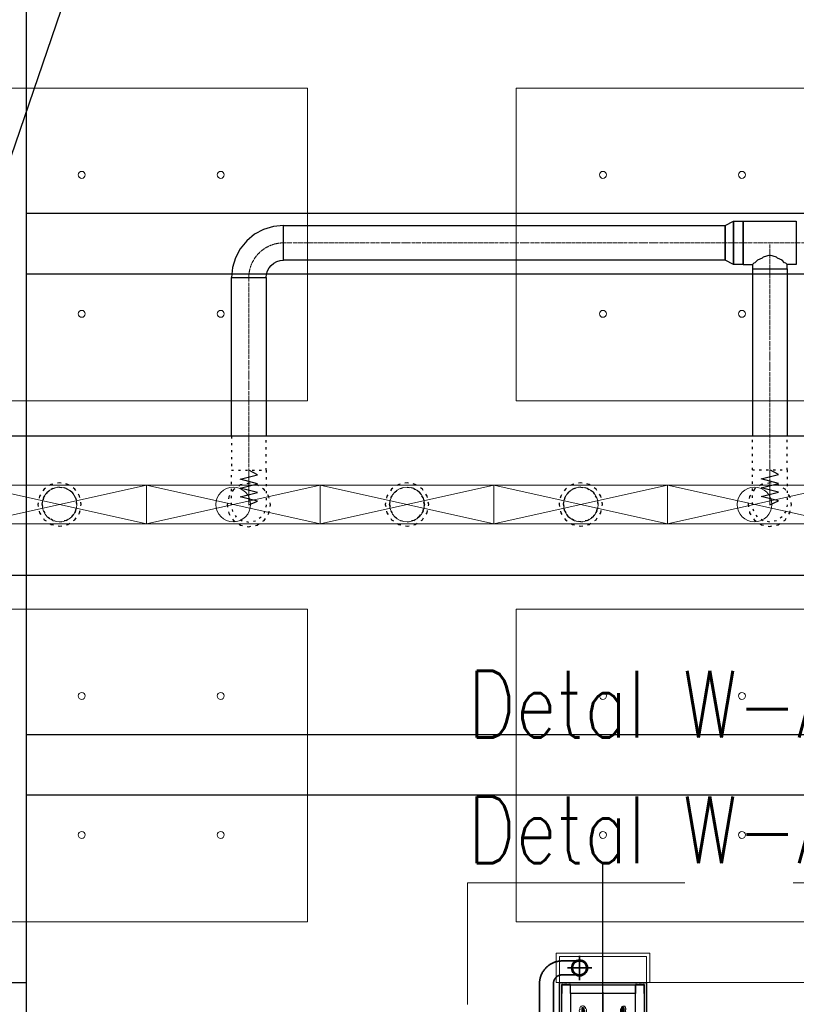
# Model space of a CAD drawing. Header units: centimetres. Extents: x -228435 to 46820, y -89367 to 152985.
# Tile 224 of 256: x -21797 to -17327, y 53125 to 58793. Entities that reach past the tile are written whole.
import ezdxf

# ---------------------------------------------------------------- set-up
doc = ezdxf.new("R2010")
doc.units = ezdxf.units.CM
doc.header["$LTSCALE"] = 50
doc.header["$PDMODE"] = 35
doc.header["$PDSIZE"] = 0.1
for name, pattern in [('Balustrady$0$DASHED', [0.75, 0.5, -0.25]), ('CADVENT_CENTERLINE', [9.9, 7.4, -1, 0.5, -1]), ('CADVENT_HIDDEN', [0.8, 0.25, -0.55]), ('DASHDOT2', [12.7, 6.35, -3.175, 0, -3.175]), ('DIVIDE', [31.75, 12.7, -6.35, 0, -6.35, 0, -6.35]), ('HIDDEN', [9.525, 6.35, -3.175]), ('Kondygnacja  -0_5$0$HIDDEN', [9.525, 6.35, -3.175]), ('Kondygnacja  -0_5$0$HIDDEN2', [4.7625, 3.175, -1.5875]), ('Obudowy i okł. słupów$0$HIDDEN', [9.525, 6.35, -3.175]), ('Przekrój B-B$0$DASHDOT2', [12.7, 6.35, -3.175, 0, -3.175])]:
    doc.linetypes.add(name, pattern=pattern)
doc.layers.get('0').update_dxf_attribs({"color": 8})
doc.layers.get('DEFPOINTS').update_dxf_attribs({"color": 8})
for name, color, linetype in [('01-103-Went PP_poziom-0_5$0$L_Nawiew', 250, 'Continuous'), ('ARCH_INFO_OSIE', 8, 'Continuous'), ('ARCH_INFO_OSIE_IST', 8, 'Przekrój B-B$0$DASHDOT2'), ('bgde-nawiewEXP', 250, 'Continuous'), ('bgde-nawiewHIDDEN', 250, 'Continuous'), ('D1$0$ARCH_INFO_OPISY', 8, 'Continuous'), ('IS_zmiany 2024', 3, 'Continuous'), ('Kondygnacja  -0_5$0$ARCH_KONSTR_POWYŻEJ RZUTU', 8, 'Kondygnacja  -0_5$0$HIDDEN'), ('Kondygnacja  -0_5$0$ARCH_KONSTR_POWYŻEJ RZUTU_IST', 8, 'Kondygnacja  -0_5$0$HIDDEN2'), ('Kondygnacja -1$0$ARCH_STAL_IST', 8, 'Continuous'), ('Obudowy i okł. słupów$0$ARCH_GK', 8, 'Continuous'), ('Obudowy i okł. słupów$0$ARCH_PROFILE', 8, 'Continuous')]:
    doc.layers.add(name, color=color, linetype=linetype)
for name, color, linetype, lineweight in [('bgde-nawiewCEN', 7, 'Continuous', 13), ('bgde_nawiewnik', 11, 'Continuous', 5), ('INSTALACJE', 8, 'Continuous', 35), ('Kondygnacja  -0_5$0$ARCH_INFO_WYMIARY', 8, 'Continuous', 9), ('Obudowy i okł. słupów$0$ARCH_hatch', 8, 'Continuous', 13), ('Obudowy i okł. słupów$0$ARCH_WIDOK', 8, 'Continuous', 13), ('SU Lampy kwadratowe  -05$0$ARCH_SUFITY_PODWIESZANE', 8, 'Continuous', 9)]:
    doc.layers.add(name, color=color, linetype=linetype, lineweight=lineweight)
doc.styles.add('Kondygnacja  -0_5$0$Romans', font='Romans.shx', dxfattribs={"width": 0.7})
doc.styles.add('ROMANS-50-CM', font='romans.shx', dxfattribs={"width": 0.8, "height": 10})
doc.dimstyles.new('Kondygnacja  -0_5$0$Wymiary 1-100', dxfattribs={"dimtxt": 12, "dimasz": 10, "dimexe": 5, "dimexo": 0, "dimgap": 4, "dimtad": 1, "dimrnd": 0.5, "dimzin": 12, "dimdsep": 46, "dimtxsty": 'Kondygnacja  -0_5$0$Romans', "dimblk": 'Kondygnacja  -0_5$0$_Oblique', "dimcen": 10, "dimdle": 10, "dimclrt": 55, "dimazin": 0, "dimtfac": 1, "dimtmove": 1, "dimatfit": 3, "dimfxl": 8, "dimfxlon": 1, "dimtolj": 1, "dimtzin": 0, "dimarcsym": 0})
pattern_1 = [(315, (-9168.25782, 10650.3877), (0.224506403, 0.224506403), [])]

# ---------------------------------------------------------------- blocks, each defined once
blk = doc.blocks.new('SU Lampy kwadratowe  -05$0$moduł sufitu')
at = {"layer": 'SU Lampy kwadratowe  -05$0$ARCH_SUFITY_PODWIESZANE'}
for points in [[(60, -60), (240, -60), (240, -240), (60, -240)], [(360, -60), (540, -60), (540, -240), (360, -240)], [(60, -360), (240, -360), (240, -540), (60, -540)], [(360, -360), (540, -360), (540, -540), (360, -540)]]:
    blk.add_lwpolyline(points, close=True, dxfattribs=at)
for centre in [(110, -110), (190, -110), (410, -110), (490, -110), (110, -190), (190, -190), (410, -190), (490, -190), (110, -410), (190, -410), (410, -410), (490, -410), (110, -490), (190, -490), (410, -490), (490, -490)]:
    blk.add_circle(centre, 2, dxfattribs=at)
blk = doc.blocks.new('SU Lampy kwadratowe  -05')
at = {"layer": 'SU Lampy kwadratowe  -05$0$ARCH_SUFITY_PODWIESZANE'}
blk.add_blockref('SU Lampy kwadratowe  -05$0$moduł sufitu', (9860, 10400), dxfattribs=at)
blk = doc.blocks.new('Kondygnacja  -0_5$0$konstrukcja istniejąca -0.5')
at = {"layer": 'Kondygnacja  -0_5$0$ARCH_KONSTR_POWYŻEJ RZUTU_IST', "ltscale": 10}
for points in [[(9938, 10975), (9938, 9825)], [(9938, 10267.89), (10982, 10267.89)], [(10982, 10232.89), (9938, 10232.89)], [(9938, 9967.89), (10982, 9967.89)], [(10982, 9932.89), (9938, 9932.89)], [(9938, 9775), (9782, 9775), (9782, 9825), (9938, 9825), (9938, 9775)]]:
    blk.add_lwpolyline(points, dxfattribs=at)
blk = doc.blocks.new('pB słup')
at = {"layer": 'Kondygnacja -1$0$ARCH_STAL_IST'}
h = blk.add_hatch(dxfattribs=at)
h.set_pattern_fill('ANSI31', color=256, scale=0.1, angle=270, style=0)
h.set_pattern_definition(pattern_1)
edge = h.paths.add_edge_path()
edge.add_arc((24.9, 9.62), 0.87, 360, 442.0272)
edge.add_line((25.02, 10.48), (21.35, 11))
edge.add_arc((21.42, 11.51), 0.52, 180, 262.0272, ccw=False)
edge.add_line((20.9, 11.51), (20.9, 12))
edge.add_line((20.9, 12), (31.5, 12))
edge.add_line((31.5, 12), (31.5, 11.51))
edge.add_arc((30.98, 11.51), 0.52, -82.0272, 0, ccw=False)
edge.add_line((31.05, 11), (27.38, 10.48))
edge.add_arc((27.51, 9.62), 0.87, 97.9728, 180)
edge.add_line((26.64, 9.62), (26.64, -9.62))
edge.add_arc((27.51, -9.62), 0.87, 180, 262.0272)
edge.add_line((27.38, -10.48), (31.05, -11))
edge.add_arc((30.98, -11.51), 0.52, 0, 82.0272, ccw=False)
edge.add_line((31.5, -11.51), (31.5, -12))
edge.add_line((31.5, -12), (20.9, -12))
edge.add_line((20.9, -12), (20.9, -11.51))
edge.add_arc((21.42, -11.51), 0.52, 97.9728, 180, ccw=False)
edge.add_line((21.35, -11), (25.02, -10.48))
edge.add_arc((24.9, -9.62), 0.87, 277.9728, 360)
edge.add_line((25.76, -9.62), (25.76, 9.62))
h = blk.add_hatch(dxfattribs=at)
h.set_pattern_fill('ANSI31', color=256, scale=0.1, angle=270, style=0)
h.set_pattern_definition(pattern_1)
edge = h.paths.add_edge_path()
edge.add_arc((38.11, 9.62), 0.87, 97.9728, 180, ccw=False)
edge.add_line((37.98, 10.48), (41.65, 11))
edge.add_arc((41.58, 11.51), 0.52, 277.9728, 360)
edge.add_line((42.1, 11.51), (42.1, 12))
edge.add_line((42.1, 12), (31.5, 12))
edge.add_line((31.5, 12), (31.5, 11.51))
edge.add_arc((32.02, 11.51), 0.52, 180, 262.0272)
edge.add_line((31.95, 11), (35.62, 10.48))
edge.add_arc((35.5, 9.62), 0.87, 0, 82.0272, ccw=False)
edge.add_line((36.37, 9.62), (36.37, -9.62))
edge.add_arc((35.5, -9.62), 0.87, 277.9728, 360, ccw=False)
edge.add_line((35.62, -10.48), (31.95, -11))
edge.add_arc((32.02, -11.51), 0.52, 97.9728, 180)
edge.add_line((31.5, -11.51), (31.5, -12))
edge.add_line((31.5, -12), (42.1, -12))
edge.add_line((42.1, -12), (42.1, -11.51))
edge.add_arc((41.58, -11.51), 0.52, 360, 442.0272)
edge.add_line((41.65, -11), (37.98, -10.48))
edge.add_arc((38.11, -9.62), 0.87, 180, 262.0272, ccw=False)
edge.add_line((37.24, -9.62), (37.24, 9.62))
at = {"layer": 'Obudowy i okł. słupów$0$ARCH_hatch'}
h = blk.add_hatch(dxfattribs=at)
h.set_pattern_fill('AR-SAND', color=256, scale=0.01, style=0)
h.paths.add_polyline_path([(6.5, 25), (6.5, -25), (56.5, -25), (56.5, 25)])
h.paths.add_polyline_path([(55.25, 23.75), (55.25, -23.75), (7.75, -23.75), (7.75, 23.75)], flags=16)
at = {"layer": 'ARCH_INFO_OSIE', "linetype": 'DIVIDE', "ltscale": 0.1}
for points in [[(31.5, -14), (31.5, 14)], [(51.07, 0), (11.93, 0)], [(23.05, 0), (32.78, 0)]]:
    blk.add_lwpolyline(points, dxfattribs=at)
at = {"layer": 'Kondygnacja -1$0$ARCH_STAL_IST'}
for points in [[(25.76, 9.62, 0.37402), (25.02, 10.48), (21.35, 11, -0.37402), (20.9, 11.51), (20.9, 12), (31.5, 12), (31.5, 11.51, -0.37402), (31.05, 11), (27.38, 10.48, 0.37402), (26.64, 9.62), (26.64, -9.62, 0.37402), (27.38, -10.48), (31.05, -11, -0.37402), (31.5, -11.51), (31.5, -12), (20.9, -12), (20.9, -11.51, -0.37402), (21.35, -11), (25.02, -10.48, 0.37402), (25.76, -9.62)], [(37.24, 9.62, -0.37402), (37.98, 10.48), (41.65, 11, 0.37402), (42.1, 11.51), (42.1, 12), (31.5, 12), (31.5, 11.51, 0.37402), (31.95, 11), (35.62, 10.48, -0.37402), (36.37, 9.62), (36.37, -9.62, -0.37402), (35.62, -10.48), (31.95, -11, 0.37402), (31.5, -11.51), (31.5, -12), (42.1, -12), (42.1, -11.51, 0.37402), (41.65, -11), (37.98, -10.48, -0.37402), (37.24, -9.62)]]:
    blk.add_lwpolyline(points, format="xyb", close=True, dxfattribs=at)
at = {"layer": 'Obudowy i okł. słupów$0$ARCH_GK'}
for points in [[(6.5, -25), (56.5, -25), (56.5, 25), (6.5, 25)], [(7.75, -23.75), (55.25, -23.75), (55.25, 23.75), (7.75, 23.75)]]:
    blk.add_lwpolyline(points, close=True, dxfattribs=at)
at = {"layer": 'Obudowy i okł. słupów$0$ARCH_PROFILE'}
for points in [[(7.76, 22.16), (7.85, 22.25), (7.85, 22.75), (7.75, 22.85), (7.75, 23.75), (12.82, 23.75, -1), (12.82, 23.7), (7.8, 23.7), (7.8, 22.87), (7.9, 22.77), (7.9, 22.23), (7.8, 22.13), (7.8, 20.92), (7.9, 20.82), (7.9, 19.73), (7.8, 19.63), (7.8, 18.8), (12.82, 18.8, -1), (12.82, 18.75), (7.75, 18.75), (7.75, 19.65), (7.85, 19.75), (7.85, 20.8), (7.76, 20.89)], [(55.33, 22.16), (55.25, 22.25), (55.25, 22.75), (55.35, 22.85), (55.35, 23.75), (50.28, 23.75, 1), (50.28, 23.7), (55.3, 23.7), (55.3, 22.87), (55.2, 22.77), (55.2, 22.23), (55.3, 22.13), (55.3, 20.92), (55.2, 20.82), (55.2, 19.73), (55.3, 19.63), (55.3, 18.8), (50.28, 18.8, 1), (50.28, 18.75), (55.35, 18.75), (55.35, 19.65), (55.25, 19.75), (55.25, 20.8), (55.33, 20.89)], [(7.76, -22.16), (7.85, -22.25), (7.85, -22.75), (7.75, -22.85), (7.75, -23.75), (12.82, -23.75, 1), (12.82, -23.7), (7.8, -23.7), (7.8, -22.87), (7.9, -22.77), (7.9, -22.23), (7.8, -22.13), (7.8, -20.92), (7.9, -20.82), (7.9, -19.73), (7.8, -19.63), (7.8, -18.8), (12.82, -18.8, 1), (12.82, -18.75), (7.75, -18.75), (7.75, -19.65), (7.85, -19.75), (7.85, -20.8), (7.76, -20.89)], [(55.33, -22.16), (55.25, -22.25), (55.25, -22.75), (55.35, -22.85), (55.35, -23.75), (50.28, -23.75, -1), (50.28, -23.7), (55.3, -23.7), (55.3, -22.87), (55.2, -22.77), (55.2, -22.23), (55.3, -22.13), (55.3, -20.92), (55.2, -20.82), (55.2, -19.73), (55.3, -19.63), (55.3, -18.8), (50.28, -18.8, -1), (50.28, -18.75), (55.35, -18.75), (55.35, -19.65), (55.25, -19.75), (55.25, -20.8), (55.33, -20.89)]]:
    blk.add_lwpolyline(points, format="xyb", close=True, dxfattribs=at)
blk.add_lwpolyline([(50.25, -8.37), (50.25, -18.75), (12.85, -18.75), (12.85, 18.75), (50.25, 18.75), (50.25, -8.37)], dxfattribs=at)
at = {"layer": 'Obudowy i okł. słupów$0$ARCH_WIDOK'}
for points in [[(-10.5, -27), (6.5, -27), (6.5, 27), (-10.5, 27)], [(73.5, -27), (56.5, -27), (56.5, 27), (73.5, 27)]]:
    blk.add_lwpolyline(points, close=True, dxfattribs=at)
at = {"layer": 'Obudowy i okł. słupów$0$ARCH_WIDOK', "linetype": 'Obudowy i okł. słupów$0$HIDDEN'}
blk.add_lwpolyline([(71.5, -25), (71.5, 25), (-8.5, 25), (-8.5, -25)], close=True, dxfattribs=at)
at = {"layer": 'Obudowy i okł. słupów$0$ARCH_WIDOK'}
blk.add_lwpolyline([(37.73, -9.38, 0.520567), (37.73, -8.91, 0.520567), (37.73, -8.16, 0.520567), (37.73, -6.92, 0.520567), (37.73, -4.95, 0.520567), (37.73, -2.82, 0.520567), (37.73, -2.47, 0.520567), (37.73, -1.32, 0.520567), (37.73, -0.04, 0.520567), (37.73, 0.83, 0.520567), (37.73, 1.89, 0.520567), (37.73, 3.64, 0.520567), (37.73, 5.02, 0.520567), (37.73, 5.54, 0.520567), (37.73, 7.1, 0.520567), (37.73, 8.22, 0.520567), (37.73, 8.52, 0.520567), (37.73, 9.06, 0.520567), (38.39, 9.06, 0.520567), (38.39, 9.62, 0.520567), (39.17, 9.62, 0.520567), (39.17, 10.31, 0.520567), (40.18, 10.31, 0.520567), (41.11, 10.31, 0.391103), (41.8, 10.61, 0.097049), (42.38, 10.85, 0.466209), (42.81, 11.44, 0.695481), (42.74, 11.98, 0.486099), (42.81, 12.76, 0.35864), (41.85, 12.89, 0.520567), (40.68, 12.86, 0.520567), (39.91, 12.86, 0.520567), (38.8, 12.86, 0.520567), (37.52, 12.86, 0.520567), (36.51, 12.86, 0.520567), (36.51, 12.4, 0.520567), (35.25, 12.4, 0.520567), (34.27, 12.4, 0.520567), (33.73, 12.4, 0.520567), (32.86, 12.4, 0.520567), (32.11, 12.4, 0.520567), (31.32, 12.4, 0.520567), (30.58, 12.4, 0.630412), (28.2, 12.73, 0.291029), (26.08, 12.64, 0.793013), (24.54, 12.88, 0.148616), (22.09, 12.79, 0.285246), (20.52, 13.27, 1.165163), (19.83, 12.7, 1.326239), (19.84, 11.94, 0.520567), (19.84, 11, 0.520567), (20.91, 11, 0.520567), (20.91, 9.93, 0.520567), (22.7, 9.93, 0.520567), (23.52, 9.93, 0.520567), (23.52, 8.94, 0.520567), (24.97, 8.94, 0.520567), (24.98, 7.26, 0.520567), (25.02, 6.19, 0.520567), (24.89, 5.17, 0.520567), (24.87, 4.65, 0.520567), (25.04, 2.89, 0.520567), (24.98, 0.66, 0.520567), (25.04, -1.36, 0.520567), (25.04, -3.15, 0.520567), (25.06, -4.25, 0.520567), (25.21, -6.27, 0.520567), (25.14, -7.45, 0.520567), (25.1, -8.33, 0.520567), (25.06, -9.05, 0.520567), (24.91, -9.58, 0.520567), (23.82, -9.81, 0.520567), (22.6, -9.81, 0.520567), (21.78, -10.1, 0.520567), (20.85, -10.25, 0.520567), (20.32, -10.36, 0.520567), (20.22, -11.09, 0.520567), (20.24, -12.34, 0.520567), (21.21, -13.28, 0.520567), (21.99, -13.24, 0.520567), (22.91, -13.28, 0.520567), (24.22, -13.09, 0.520567), (25.44, -13.09, 0.520567), (26.76, -13.18, 0.520567), (28.83, -13.26, 0.520567), (30.05, -13.22, 0.520567), (31.5, -12.93, 0.520567), (32.47, -13.03, 0.520567), (33.96, -13.09, 0.520567), (35.72, -13.16, 0.520567), (37.01, -13.18, 0.520567), (39.18, -13.05, 0.520567), (41.18, -13.18, 0.520567), (42.5, -12.78, 0.520567), (42.97, -12.1, 0.520567), (42.84, -11.13, 0.520567), (42.29, -10.55, 0.520567), (41.6, -10, 0.520567), (40.36, -9.66, 0.520567), (39.39, -9.66, 0.520567)], format="xyb", close=True, dxfattribs=at)
blk = doc.blocks.new('schody połówka')
at = {"layer": 'ARCH_INFO_OSIE_IST', "ltscale": 2}
blk.add_line((0, -1811, -630), (0, 114.05, -630), dxfattribs=at)
at = {"layer": 'INSTALACJE', "linetype": 'DASHDOT2', "ltscale": 10}
for p, q in [((-13.5, 26.46, -490), (-13.5, 40.46, 490)), ((-6.5, 33.46, -490), (-20.5, 33.46, 490))]:
    blk.add_line(p, q, dxfattribs=at)
at = {"layer": 'INSTALACJE', "linetype": 'HIDDEN', "ltscale": 0.5}
for p, q in [((-23.5, 37.46), (-13.5, 37.46)), ((-23.5, 29.46), (-13.5, 29.46)), ((-36.5, 24.46), (-36.5, -19.54)), ((-28.5, 24.46), (-28.5, -19.54))]:
    blk.add_line(p, q, dxfattribs=at)
at = {"layer": 'INSTALACJE'}
blk.add_circle((-13.5, 33.46, 0.06), 4.6, dxfattribs=at)
at = {"layer": 'INSTALACJE', "linetype": 'HIDDEN', "ltscale": 0.5}
blk.add_circle((-13.5, 33.46), 4, dxfattribs=at)
for radius in [13, 5]:
    blk.add_arc((-23.5, 24.46), radius, 90, 180, dxfattribs=at)
at = {"layer": 'Obudowy i okł. słupów$0$ARCH_WIDOK', "linetype": 'Obudowy i okł. słupów$0$HIDDEN', "ltscale": 3}
blk.add_line((25, 25.01, -630), (355, 25.01), dxfattribs=at)
at = {"layer": 'D1$0$ARCH_INFO_OPISY', "xscale": -1, "rotation": 270}
blk.add_blockref('pB słup', (0, -31.49, -630), dxfattribs=at)
blk = doc.blocks.new('Kondygnacja  -0_5$0$_Oblique')
at = {"color": 0, "linetype": 'ByBlock', "lineweight": -2}
blk.add_line((-0.5, -0.5), (0.5, 0.5), dxfattribs=at)
blk = doc.blocks.new('*D212')
at = {"layer": 'DEFPOINTS', "color": 0}
for p in [(-30586.3, 81900), (-30681.1, 12489.5), (9064, 12489.5)]:
    blk.add_point(p, dxfattribs=at)
at = {"layer": 'Kondygnacja  -0_5$0$ARCH_INFO_WYMIARY', "color": 0, "lineweight": -2}
for p, q in [((-30681.1, 81910), (-30681.1, 12479.5)), ((-30673.1, 81900), (-30686.1, 81900)), ((-30673.1, 12489.5), (-30686.1, 12489.5))]:
    blk.add_line(p, q, dxfattribs=at)
at = {"layer": 'Kondygnacja  -0_5$0$ARCH_INFO_WYMIARY', "color": 0, "lineweight": -2, "xscale": 10, "yscale": 10, "zscale": 10}
for p, rotation in [((-30681.1, 81900), 90), ((-30681.1, 12489.5), 270)]:
    blk.add_blockref('Kondygnacja  -0_5$0$_Oblique', p, dxfattribs=dict(at, rotation=rotation))
at = {"layer": 'Kondygnacja  -0_5$0$ARCH_INFO_WYMIARY', "color": 55, "insert": (-30691.1, 47194.8), "char_height": 12, "attachment_point": 5, "rotation": 90, "style": 'Kondygnacja  -0_5$0$Romans'}
blk.add_mtext('\\A1;69410.5', dxfattribs=at)
blk = doc.blocks.new('A$C066D7839')
at = {"layer": 'bgde_nawiewnik'}
for p, q in [((-50, -11.15), (-50, 11.15)), ((-50, 11.15), (50, 11.15)), ((-50, -11.15), (50, 11.15)), ((50, -11.15), (-50, 11.15)), ((50, 11.15), (50, -11.15)), ((50, -11.15), (-50, -11.15))]:
    blk.add_line(p, q, dxfattribs=at)
blk.add_circle((0, 0), 10, dxfattribs=at)

msp = doc.modelspace()

# ---------------------------------------------------------------- linework, layer by layer
at = {"linetype": 'Balustrady$0$DASHED', "lineweight": 20, "ltscale": 50, "elevation": -6300}
msp.add_lwpolyline([(-19219.601, 53823.486), (-13875.468, 53823.486), (-13875.468, 34373.387), (-19219.601, 34373.387)], close=True, dxfattribs=at)
at = {"layer": 'bgde-nawiewCEN', "linetype": 'CADVENT_CENTERLINE', "ltscale": 0.06}
for p, q in [((-17736.132, 57508.36), (-20278.377, 57508.36)), ((-17633.132, 57508.36), (-17736.132, 57508.36)), ((-17633.132, 57508.36), (-17480.132, 57508.36)), ((-17480.132, 57358.36), (-17480.132, 57508.36)), ((-17480.132, 57508.36), (-17327.132, 57508.36)), ((-17327.132, 57508.36), (-17187.132, 57508.36)), ((-20478.377, 57308.36), (-20478.377, 56199.522)), ((-17480.132, 57358.36), (-17480.132, 56201.3)), ((-20478.377, 56199.522), (-20478.377, 56180.826)), ((-20478.377, 56180.826), (-20478.377, 56129.715)), ((-17480.132, 56201.3), (-17480.132, 56182.604)), ((-17480.132, 56182.604), (-17480.132, 56131.493)), ((-20478.377, 56129.715), (-20478.377, 56101.922)), ((-17480.132, 56131.493), (-17480.132, 56103.7)), ((-20478.377, 56101.922), (-20478.377, 56078.397)), ((-20478.377, 56078.397), (-20478.377, 56058.782)), ((-17480.132, 56103.7), (-17480.132, 56080.174)), ((-17480.132, 56080.174), (-17480.132, 56060.56)), ((-17480.132, 56060.56), (-17480.132, 56044.5)), ((-20478.377, 56058.782), (-20478.377, 56042.722)), ((-20478.377, 56042.722), (-20478.377, 56029.863)), ((-20478.377, 56029.863), (-20478.377, 56019.848)), ((-20478.377, 56019.848), (-20478.377, 56012.322)), ((-20478.377, 56012.322), (-20478.377, 56006.93)), ((-20478.377, 56006.93), (-20478.377, 56003.315)), ((-20478.377, 56003.315), (-20478.377, 56001.122)), ((-17480.132, 56044.5), (-17480.132, 56031.641)), ((-17480.132, 56031.641), (-17480.132, 56021.626)), ((-17480.132, 56021.626), (-17480.132, 56014.1)), ((-17480.132, 56014.1), (-17480.132, 56008.708)), ((-17480.132, 56008.708), (-17480.132, 56005.093)), ((-17480.132, 56005.093), (-17480.132, 56002.9)), ((-17480.132, 56002.9), (-17480.132, 56001.774)), ((-20478.377, 56001.122), (-20478.377, 55999.997)), ((-20478.377, 55999.997), (-20478.377, 55999.522)), ((-17480.132, 56001.774), (-17480.132, 56001.3))]:
    msp.add_line(p, q, dxfattribs=at)
msp.add_arc((-20278.377, 57308.36), 200, 90, 180, dxfattribs=at)
at = {"layer": 'bgde-nawiewEXP', "linetype": 'Continuous'}
for points in [[(-20578.377, 57308.36), (-20378.377, 57308.36), (-20376.456, 57327.869), (-20370.765, 57346.629), (-20361.524, 57363.917), (-20349.088, 57379.071), (-20333.934, 57391.507), (-20316.646, 57400.748), (-20297.886, 57406.439), (-20278.377, 57408.36), (-20278.377, 57608.36), (-20336.904, 57602.596), (-20393.182, 57585.524), (-20445.048, 57557.801), (-20490.509, 57520.492), (-20527.818, 57475.031), (-20555.541, 57423.165), (-20572.613, 57366.887)], [(-20278.377, 57408.36), (-20278.377, 57608.36), (-17736.132, 57608.36), (-17736.132, 57408.36)], [(-17736.132, 57408.36), (-17736.132, 57608.36), (-17687.975, 57633.36), (-17687.975, 57383.36)], [(-17687.975, 57383.36), (-17687.975, 57633.36), (-17633.132, 57633.36), (-17633.132, 57383.36)], [(-51077.187, 55595.52), (-9318.667, 55595.52), (-9318.667, 56395.52), (-51077.187, 56395.52), (-51077.187, 55995.517)]]:
    msp.add_lwpolyline(points, close=True, dxfattribs=at)
for points in [[(-17633.132, 57383.36), (-17633.132, 57633.36), (-17327.132, 57633.36), (-17327.132, 57383.36), (-17380.132, 57383.36)], [(-17633.132, 57383.36), (-17580.132, 57383.36), (-17580.132, 57358.36), (-17380.132, 57358.36), (-17380.132, 57383.36), (-17387.744, 57390.972), (-17394.137, 57392.875), (-17409.422, 57408.16), (-17435.878, 57419.972), (-17441.864, 57425.958), (-17480.132, 57437.35), (-17518.401, 57425.958), (-17524.386, 57419.972), (-17550.843, 57408.16), (-17566.128, 57392.875), (-17572.52, 57390.972), (-17580.132, 57383.36)], [(-20578.377, 56395.52), (-20578.377, 57308.36), (-20378.377, 57308.36), (-20378.377, 56395.52)], [(-17580.132, 57358.36), (-17580.132, 56395.52)], [(-17580.132, 57358.36), (-17380.132, 57358.36), (-17380.132, 56395.52)]]:
    msp.add_lwpolyline(points, dxfattribs=at)
at = {"layer": 'bgde-nawiewHIDDEN', "linetype": 'CADVENT_HIDDEN'}
for points in [[(-20578.377, 56395.52), (-20578.377, 56199.523), (-20378.377, 56199.523), (-20378.377, 56395.52)], [(-17580.132, 56201.3), (-17380.132, 56201.3), (-17380.132, 56395.52)], [(-17580.132, 56201.3), (-17580.132, 56395.52)], [(-21667.838, 56002.697), (-21660.226, 56040.966), (-21638.549, 56073.408), (-21606.106, 56095.085)], [(-21606.106, 56095.085), (-21638.549, 56073.408)], [(-21606.106, 56095.085), (-21567.838, 56102.697), (-21529.57, 56095.085)], [(-21529.57, 56095.085), (-21567.838, 56102.697)], [(-21529.57, 56095.085), (-21497.127, 56073.408), (-21475.45, 56040.966)], [(-21475.45, 56040.966), (-21497.127, 56073.408)], [(-19667.838, 56002.697), (-19660.226, 56040.966), (-19638.549, 56073.408), (-19606.106, 56095.085), (-19567.838, 56102.697), (-19529.57, 56095.085), (-19497.127, 56073.408), (-19475.45, 56040.966), (-19467.838, 56002.697), (-19475.45, 55964.429)], [(-19667.838, 56002.697), (-19660.226, 56040.966), (-19638.549, 56073.408), (-19606.106, 56095.085), (-19567.838, 56102.697), (-19529.57, 56095.085)], [(-19529.57, 56095.085), (-19567.838, 56102.697)], [(-19529.57, 56095.085), (-19497.127, 56073.408)], [(-19497.127, 56073.408), (-19529.57, 56095.085)], [(-19497.127, 56073.408), (-19475.45, 56040.966)], [(-19497.127, 55931.987), (-19475.45, 55964.429), (-19467.838, 56002.697), (-19475.45, 56040.966), (-19497.127, 56073.408)], [(-18660.226, 56040.966), (-18638.549, 56073.408)], [(-18638.549, 56073.408), (-18660.226, 56040.966)], [(-18638.549, 56073.408), (-18606.106, 56095.085)], [(-18606.106, 56095.085), (-18638.549, 56073.408)], [(-18606.106, 56095.085), (-18567.838, 56102.697)], [(-18567.838, 56102.697), (-18606.106, 56095.085)], [(-18567.838, 56102.697), (-18529.57, 56095.085)], [(-18529.57, 56095.085), (-18567.838, 56102.697)], [(-18529.57, 56095.085), (-18497.127, 56073.408)], [(-18497.127, 56073.408), (-18529.57, 56095.085)], [(-18497.127, 56073.408), (-18475.45, 56040.966)], [(-21667.838, 56002.697), (-21660.226, 55964.429), (-21638.549, 55931.987), (-21606.106, 55910.31)], [(-21475.45, 55964.429), (-21467.838, 56002.697), (-21475.45, 56040.966)], [(-21475.45, 56040.966), (-21467.838, 56002.697)], [(-19667.838, 56002.697), (-19660.226, 55964.429), (-19638.549, 55931.987), (-19606.106, 55910.31), (-19567.838, 55902.697), (-19529.57, 55910.31), (-19497.127, 55931.987), (-19475.45, 55964.429)], [(-19667.838, 56002.697), (-19660.226, 55964.429), (-19638.549, 55931.987), (-19606.106, 55910.31), (-19567.838, 55902.697), (-19529.57, 55910.31)], [(-19475.45, 55964.429), (-19467.838, 56002.697)], [(-18667.838, 56002.697), (-18660.226, 56040.966)], [(-18660.226, 56040.966), (-18667.838, 56002.697)], [(-18667.838, 56002.697), (-18660.226, 55964.429)], [(-18660.226, 55964.429), (-18667.838, 56002.697)], [(-18475.45, 55964.429), (-18467.838, 56002.697), (-18475.45, 56040.966)], [(-21529.57, 55910.31), (-21497.127, 55931.987), (-21475.45, 55964.429)], [(-21475.45, 55964.429), (-21497.127, 55931.987)], [(-19475.45, 55964.429), (-19497.127, 55931.987)], [(-18660.226, 55964.429), (-18638.549, 55931.987)], [(-18638.549, 55931.987), (-18660.226, 55964.429)], [(-18497.127, 55931.987), (-18475.45, 55964.429)], [(-18475.45, 55964.429), (-18497.127, 55931.987)], [(-21606.106, 55910.31), (-21638.549, 55931.987)], [(-21606.106, 55910.31), (-21567.838, 55902.697), (-21529.57, 55910.31)], [(-21529.57, 55910.31), (-21567.838, 55902.697)], [(-19529.57, 55910.31), (-19567.838, 55902.697)], [(-19529.57, 55910.31), (-19497.127, 55931.987)], [(-19497.127, 55931.987), (-19529.57, 55910.31)], [(-18638.549, 55931.987), (-18606.106, 55910.31)], [(-18606.106, 55910.31), (-18638.549, 55931.987)], [(-18606.106, 55910.31), (-18567.838, 55902.697)], [(-18567.838, 55902.697), (-18606.106, 55910.31)], [(-18567.838, 55902.697), (-18529.57, 55910.31)], [(-18529.57, 55910.31), (-18567.838, 55902.697)], [(-18529.57, 55910.31), (-18497.127, 55931.987)], [(-18497.127, 55931.987), (-18529.57, 55910.31)]]:
    msp.add_lwpolyline(points, dxfattribs=at)
for points in [[(-20578.377, 55999.522), (-20578.377, 56199.522), (-20378.377, 56199.522), (-20378.377, 55999.522), (-20385.989, 55961.254), (-20407.667, 55928.812), (-20440.109, 55907.135), (-20478.377, 55899.522), (-20516.646, 55907.135), (-20549.088, 55928.812), (-20570.765, 55961.254)], [(-17580.132, 56001.3), (-17580.132, 56201.3), (-17380.132, 56201.3), (-17380.132, 56001.3), (-17387.744, 55963.032), (-17409.422, 55930.59), (-17441.864, 55908.912), (-17480.132, 55901.3), (-17518.401, 55908.912), (-17550.843, 55930.59), (-17572.52, 55963.032)], [(-21692.838, 56002.697), (-21683.323, 55954.862), (-21656.226, 55914.309), (-21615.674, 55887.213), (-21567.838, 55877.697), (-21520.003, 55887.213), (-21479.45, 55914.309), (-21452.353, 55954.862), (-21442.838, 56002.697), (-21452.353, 56050.533), (-21479.45, 56091.086), (-21520.003, 56118.182), (-21567.838, 56127.697), (-21615.674, 56118.182), (-21656.226, 56091.086), (-21683.323, 56050.533)], [(-21692.838, 56002.697), (-21683.323, 55954.862), (-21656.226, 55914.309), (-21615.674, 55887.213), (-21567.838, 55877.697), (-21520.003, 55887.213), (-21479.45, 55914.309), (-21452.353, 55954.862), (-21442.838, 56002.697), (-21452.353, 56050.533), (-21479.45, 56091.086), (-21520.003, 56118.182), (-21567.838, 56127.697), (-21615.674, 56118.182), (-21656.226, 56091.086), (-21683.323, 56050.533)], [(-20603.377, 55999.522), (-20593.862, 55951.687), (-20566.766, 55911.134), (-20526.213, 55884.038), (-20478.377, 55874.522), (-20430.542, 55884.038), (-20389.989, 55911.134), (-20362.892, 55951.687), (-20353.377, 55999.522), (-20362.892, 56047.358), (-20389.989, 56087.911), (-20430.542, 56115.007), (-20478.377, 56124.522), (-20526.213, 56115.007), (-20566.766, 56087.911), (-20593.862, 56047.358)], [(-20603.377, 55999.522), (-20593.862, 55951.687), (-20566.766, 55911.134), (-20526.213, 55884.038), (-20478.377, 55874.522), (-20430.542, 55884.038), (-20389.989, 55911.134), (-20362.892, 55951.687), (-20353.377, 55999.522), (-20362.892, 56047.358), (-20389.989, 56087.911), (-20430.542, 56115.007), (-20478.377, 56124.522), (-20526.213, 56115.007), (-20566.766, 56087.911), (-20593.862, 56047.358)], [(-19692.838, 56002.697), (-19683.323, 55954.862), (-19656.226, 55914.309), (-19615.674, 55887.213), (-19567.838, 55877.697), (-19520.003, 55887.213), (-19479.45, 55914.309), (-19452.353, 55954.862), (-19442.838, 56002.697), (-19452.353, 56050.533), (-19479.45, 56091.086), (-19520.003, 56118.182), (-19567.838, 56127.697), (-19615.674, 56118.182), (-19656.226, 56091.086), (-19683.323, 56050.533)], [(-19692.838, 56002.697), (-19683.323, 55954.862), (-19656.226, 55914.309), (-19615.674, 55887.213), (-19567.838, 55877.697), (-19520.003, 55887.213), (-19479.45, 55914.309), (-19452.353, 55954.862), (-19442.838, 56002.697), (-19452.353, 56050.533), (-19479.45, 56091.086), (-19520.003, 56118.182), (-19567.838, 56127.697), (-19615.674, 56118.182), (-19656.226, 56091.086), (-19683.323, 56050.533)], [(-18692.838, 56002.697), (-18683.323, 55954.862), (-18656.226, 55914.309), (-18615.674, 55887.213), (-18567.838, 55877.697), (-18520.003, 55887.213), (-18479.45, 55914.309), (-18452.353, 55954.862), (-18442.838, 56002.697), (-18452.353, 56050.533), (-18479.45, 56091.086), (-18520.003, 56118.182), (-18567.838, 56127.697), (-18615.674, 56118.182), (-18656.226, 56091.086), (-18683.323, 56050.533)], [(-18692.838, 56002.697), (-18683.323, 55954.862), (-18656.226, 55914.309), (-18615.674, 55887.213), (-18567.838, 55877.697), (-18520.003, 55887.213), (-18479.45, 55914.309), (-18452.353, 55954.862), (-18442.838, 56002.697), (-18452.353, 56050.533), (-18479.45, 56091.086), (-18520.003, 56118.182), (-18567.838, 56127.697), (-18615.674, 56118.182), (-18656.226, 56091.086), (-18683.323, 56050.533)], [(-17605.132, 56001.3), (-17595.617, 55953.465), (-17568.521, 55912.912), (-17527.968, 55885.815), (-17480.132, 55876.3), (-17432.297, 55885.815), (-17391.744, 55912.912), (-17364.647, 55953.465), (-17355.132, 56001.3), (-17364.647, 56049.136), (-17391.744, 56089.689), (-17432.297, 56116.785), (-17480.132, 56126.3), (-17527.968, 56116.785), (-17568.521, 56089.689), (-17595.617, 56049.136)], [(-17605.132, 56001.3), (-17595.617, 55953.465), (-17568.521, 55912.912), (-17527.968, 55885.815), (-17480.132, 55876.3), (-17432.297, 55885.815), (-17391.744, 55912.912), (-17364.647, 55953.465), (-17355.132, 56001.3), (-17364.647, 56049.136), (-17391.744, 56089.689), (-17432.297, 56116.785), (-17480.132, 56126.3), (-17527.968, 56116.785), (-17568.521, 56089.689), (-17595.617, 56049.136)], [(-21667.838, 56002.697), (-21660.226, 55964.429), (-21638.549, 55931.987), (-21606.106, 55910.31), (-21567.838, 55902.697), (-21529.57, 55910.31), (-21497.127, 55931.987), (-21475.45, 55964.429), (-21467.838, 56002.697), (-21475.45, 56040.966), (-21497.127, 56073.408), (-21529.57, 56095.085), (-21567.838, 56102.697), (-21606.106, 56095.085), (-21638.549, 56073.408), (-21660.226, 56040.966)], [(-18667.838, 56002.697), (-18660.226, 55964.429), (-18638.549, 55931.987), (-18606.106, 55910.31), (-18567.838, 55902.697), (-18529.57, 55910.31), (-18497.127, 55931.987), (-18475.45, 55964.429), (-18467.838, 56002.697), (-18475.45, 56040.966), (-18497.127, 56073.408), (-18529.57, 56095.085), (-18567.838, 56102.697), (-18606.106, 56095.085), (-18638.549, 56073.408), (-18660.226, 56040.966)]]:
    msp.add_lwpolyline(points, close=True, dxfattribs=at)
at = {"layer": 'bgde-nawiewHIDDEN'}
for points in [[(-20478.377, 55999.522), (-20428.377, 56020.82), (-20528.377, 56046.182), (-20428.377, 56071.402), (-20528.377, 56096.687), (-20428.377, 56122.222), (-20528.377, 56147.581), (-20428.377, 56173.04), (-20478.377, 56199.522)], [(-17480.132, 56001.3), (-17430.132, 56022.598), (-17530.132, 56047.96), (-17430.132, 56073.18), (-17530.132, 56098.465), (-17430.132, 56124), (-17530.132, 56149.359), (-17430.132, 56174.818), (-17480.132, 56201.3)], [(-21567.838, 56002.697), (-21567.838, 56002.697)], [(-19567.838, 56002.697), (-19567.838, 56002.697)], [(-18567.838, 56002.697), (-18567.838, 56002.697)]]:
    msp.add_lwpolyline(points, dxfattribs=at)
at = {"layer": 'IS_zmiany 2024', "color": 2}
msp.add_line((-22567.836, 55902.697, 742.119), (-21270.572, 59688.176), dxfattribs=at)

# ---------------------------------------------------------------- block references
at = {"xscale": 10, "yscale": 10, "zscale": 10}
msp.add_blockref('schody połówka', (-18440, 53000.042), dxfattribs=at)
at = {"layer": '01-103-Went PP_poziom-0_5$0$L_Nawiew', "xscale": 10, "yscale": 10, "zscale": 10}
for p in [(-21567.836, 56002.697, 742.119), (-20567.836, 56002.697, 742.119), (-19567.836, 56002.697, 742.119), (-18567.836, 56002.697, 742.119), (-17567.836, 56002.697, 742.119)]:
    msp.add_blockref('A$C066D7839', p, dxfattribs=at)
at = {"layer": 'Kondygnacja  -0_5$0$ARCH_KONSTR_POWYŻEJ RZUTU', "xscale": 10, "yscale": 10, "zscale": 10}
msp.add_blockref('Kondygnacja  -0_5$0$konstrukcja istniejąca -0.5', (-121140, -45000), dxfattribs=at)
at = {"layer": 'SU Lampy kwadratowe  -05$0$ARCH_SUFITY_PODWIESZANE', "xscale": 10, "yscale": 10, "zscale": 10}
msp.add_blockref('SU Lampy kwadratowe  -05', (-121140, -45000), dxfattribs=at)

# ---------------------------------------------------------------- texts
at = {"linetype": 'Balustrady$0$DASHED', "lineweight": 20, "ltscale": 50, "char_height": 384, "width": 9710.01179, "attachment_point": 1, "style": 'ROMANS-50-CM'}
for s, insert in [('Detal W-AA-05-021', (-19219.601, 55044.046, -87900)), ('Detal W-AA-05-020', (-19219.601, 54321.957, -87900))]:
    msp.add_mtext(s, dxfattribs=dict(at, insert=insert))

# ---------------------------------------------------------------- dimensions: what is measured, and where the dimension line sits
at = {"layer": 'Kondygnacja  -0_5$0$ARCH_INFO_WYMIARY'}
dim = msp.add_linear_dim(base=(-30681.114, 12489.5), p1=(-30586.301, 81900), p2=(9064, 12489.5), angle=90, dimstyle='Kondygnacja  -0_5$0$Wymiary 1-100', dxfattribs=at)
dim.commit()
dim.dimension.update_dxf_attribs({"geometry": '*D212', "text_midpoint": (-30691.114, 47194.75)})

doc.saveas('drawing.dxf')
